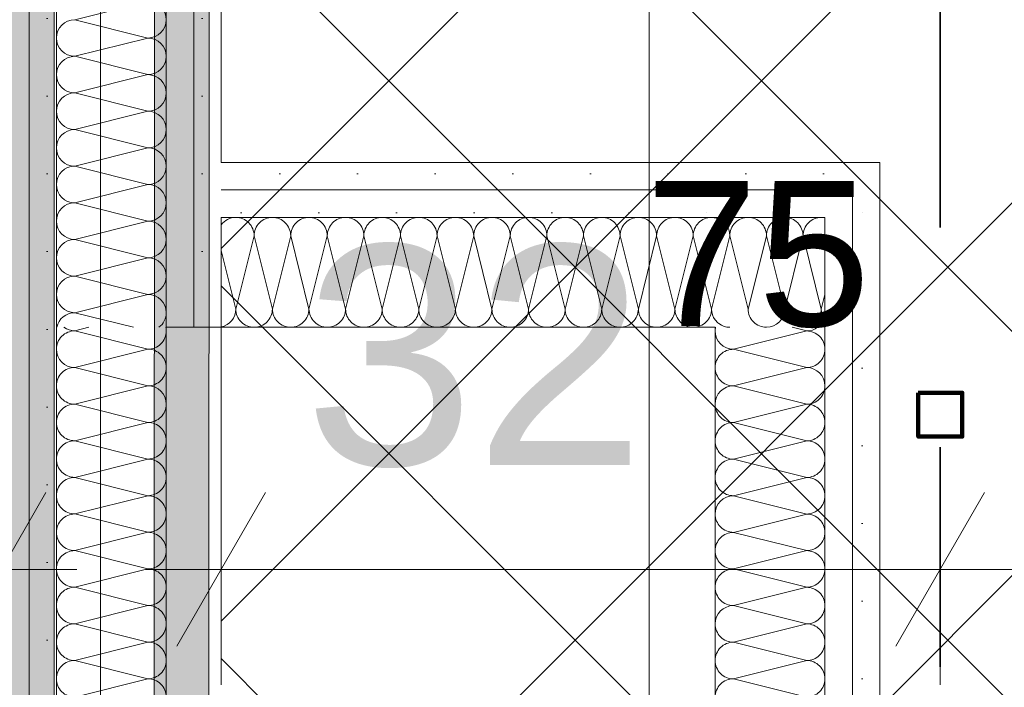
# Model space of a CAD drawing. Header units: metres. Extents: x -3.6 to 84.5, y -11 to 16.8.
# Tile 206 of 256: x 42.343 to 42.792, y 4.221 to 4.525. Entities that reach past the tile are written whole.
import ezdxf

# ---------------------------------------------------------------- set-up
doc = ezdxf.new("R2010")
doc.units = ezdxf.units.M
doc.header["$MEASUREMENT"] = 0
doc.linetypes.add('Achse', pattern=[0.2, 0.1, -0.05, 0, -0.05])
doc.linetypes.add('Punktlinie weit', pattern=[0.060000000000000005, 0.01, -0.05])
for name, color, linetype in [('154 - Bemaßung_ Beschriftung.Ausbau - Deckenspiegel', 7, 'Continuous'), ('305 - Elemente.Linie_ Schraffur - Deckenspiegel', 7, 'Continuous'), ('612 - Struktur.Stahlbau', 7, 'Continuous'), ('Neubau_606 - Struktur.Wand Innen Ausbau', 7, 'Continuous'), ('Neubau_612 - Struktur.Stahlbau', 7, 'Continuous'), ('Neubau_651 - Abdeckung.Decke abgehängt_ bekleidet', 7, 'Continuous'), ('Neubau_653 - Abdeckung.TB Verkofferung', 7, 'Continuous')]:
    doc.layers.add(name, color=color, linetype=linetype)
doc.styles.add('ERSTELLTER_STIL_2', font='txt')
doc.dimstyles.new('ERSTELLTER_STIL__2', dxfattribs={"dimtxt": 0.1, "dimasz": 0.0532, "dimexe": 0.18, "dimexo": 0.0625, "dimgap": 0, "dimtad": 1, "dimzin": 0, "dimdsep": 46, "dimtxsty": 'ERSTELLTER_STIL_2', "dimblk": 'ARROWHEAD_2', "dimblk1": 'ARROWHEAD_2', "dimblk2": 'ARROWHEAD_2', "dimcen": 0.09, "dimse1": 1, "dimse2": 1, "dimclrd": 7, "dimclre": 7, "dimclrt": 7, "dimazin": 0, "dimtfac": 1, "dimtdec": 4, "dimtmove": 2, "dimatfit": 3, "dimfxl": 1, "dimtolj": 1, "dimtzin": 0, "dimarcsym": 0})
doc.dimstyles.new('ERSTELLTER_STIL__3', dxfattribs={"dimtxt": 0.1, "dimasz": 0.0532, "dimexe": 0.18, "dimexo": 0.0625, "dimgap": 0, "dimtad": 1, "dimtih": 1, "dimtoh": 1, "dimzin": 0, "dimdsep": 46, "dimtxsty": 'ERSTELLTER_STIL_2', "dimblk": 'ARROWHEAD_2', "dimblk1": 'ARROWHEAD_2', "dimblk2": 'ARROWHEAD_2', "dimcen": 0.09, "dimse1": 1, "dimse2": 1, "dimclrd": 7, "dimclre": 7, "dimclrt": 7, "dimazin": 0, "dimtfac": 1, "dimtdec": 4, "dimtmove": 0, "dimatfit": 3, "dimfxl": 1, "dimtolj": 1, "dimtzin": 0, "dimarcsym": 0})
pattern_1 = [(45, (0, 0), (-0.01767766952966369, 0.01767766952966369), [0, -0.025])]

# ---------------------------------------------------------------- blocks, each defined once
blk = doc.blocks.new('*X20')
at = {"layer": 'Neubau_606 - Struktur.Wand Innen Ausbau', "color": 7, "linetype": 'Continuous', "lineweight": 5}
for p, q in [((42.40165787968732, 4.533333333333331), (42.36832454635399, 4.524999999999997)), ((42.40165787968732, 4.516666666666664), (42.36832454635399, 4.524999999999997)), ((42.40165787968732, 4.516666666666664), (42.36832454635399, 4.50833333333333)), ((42.40165787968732, 4.499999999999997), (42.36832454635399, 4.50833333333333)), ((42.40165787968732, 4.499999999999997), (42.36832454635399, 4.491666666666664)), ((42.40165787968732, 4.483333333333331), (42.36832454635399, 4.491666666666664)), ((42.40165787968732, 4.483333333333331), (42.36832454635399, 4.474999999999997)), ((42.40165787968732, 4.466666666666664), (42.36832454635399, 4.474999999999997)), ((42.40165787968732, 4.466666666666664), (42.36832454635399, 4.45833333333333)), ((42.40165787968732, 4.449999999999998), (42.36832454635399, 4.45833333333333)), ((42.40165787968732, 4.449999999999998), (42.36832454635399, 4.441666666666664)), ((42.40165787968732, 4.433333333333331), (42.36832454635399, 4.441666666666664)), ((42.40165787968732, 4.433333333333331), (42.36832454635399, 4.424999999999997)), ((42.40165787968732, 4.416666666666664), (42.36832454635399, 4.424999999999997)), ((42.40165787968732, 4.416666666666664), (42.36832454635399, 4.408333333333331)), ((42.40165787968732, 4.399999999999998), (42.36832454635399, 4.408333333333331)), ((42.40165787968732, 4.399999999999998), (42.36832454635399, 4.391666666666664)), ((42.39500449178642, 4.384996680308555), (42.36832454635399, 4.391666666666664))]:
    blk.add_line(p, q, dxfattribs=at)
for centre, radius, start, end in [((42.40165787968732, 4.524999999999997), 0.008333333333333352, 0, 90), ((42.36832454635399, 4.516666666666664), 0.008333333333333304, 90, 180), ((42.40165787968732, 4.524999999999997), 0.008333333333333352, 270, 0), ((42.36832454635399, 4.516666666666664), 0.008333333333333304, 180, 270), ((42.40165787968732, 4.50833333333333), 0.008333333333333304, 0, 90), ((42.36832454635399, 4.499999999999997), 0.008333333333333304, 90, 180), ((42.40165787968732, 4.50833333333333), 0.008333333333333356, 270, 0), ((42.36832454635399, 4.499999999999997), 0.008333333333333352, 180, 270), ((42.40165787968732, 4.491666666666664), 0.00833333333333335, 0, 90), ((42.36832454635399, 4.483333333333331), 0.008333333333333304, 90, 180), ((42.40165787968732, 4.491666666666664), 0.008333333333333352, 270, 0), ((42.36832454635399, 4.483333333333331), 0.008333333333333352, 180, 270), ((42.40165787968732, 4.474999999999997), 0.008333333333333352, 0, 90), ((42.36832454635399, 4.466666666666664), 0.008333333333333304, 90, 180), ((42.40165787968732, 4.474999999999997), 0.008333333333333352, 270, 0), ((42.36832454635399, 4.466666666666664), 0.008333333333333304, 180, 270), ((42.40165787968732, 4.45833333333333), 0.008333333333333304, 0, 90), ((42.36832454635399, 4.449999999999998), 0.008333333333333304, 90, 180), ((42.40165787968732, 4.45833333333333), 0.008333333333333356, 270, 0), ((42.36832454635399, 4.449999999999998), 0.008333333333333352, 180, 270), ((42.40165787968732, 4.441666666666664), 0.00833333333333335, 0, 90), ((42.36832454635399, 4.433333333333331), 0.008333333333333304, 90, 180), ((42.40165787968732, 4.441666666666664), 0.008333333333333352, 270, 0), ((42.36832454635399, 4.433333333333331), 0.008333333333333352, 180, 270), ((42.40165787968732, 4.424999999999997), 0.008333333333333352, 0, 90), ((42.36832454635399, 4.416666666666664), 0.008333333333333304, 90, 180), ((42.40165787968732, 4.424999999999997), 0.008333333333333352, 270, 0), ((42.36832454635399, 4.416666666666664), 0.008333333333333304, 180, 270), ((42.40165787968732, 4.408333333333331), 0.008333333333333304, 0, 90), ((42.36832454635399, 4.399999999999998), 0.008333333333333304, 90, 180), ((42.40165787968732, 4.408333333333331), 0.008333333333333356, 270, 0), ((42.36832454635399, 4.399999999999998), 0.008333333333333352, 180, 270), ((42.40165787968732, 4.391666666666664), 0.00833333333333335, 0, 90), ((42.36832454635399, 4.383333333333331), 0.008333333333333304, 90, 168.4864573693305), ((42.40165787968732, 4.391666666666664), 0.008333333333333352, 306.83190669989, 0)]:
    blk.add_arc(centre, radius, start, end, dxfattribs=at)
blk = doc.blocks.new('*X176')
at = {"layer": 'Neubau_606 - Struktur.Wand Innen Ausbau', "color": 7, "linetype": 'Continuous', "lineweight": 5}
for p, q in [((42.36832432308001, 4.38337568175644), (42.37480824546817, 4.384996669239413)), ((42.36832432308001, 4.38337568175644), (42.40165766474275, 4.375042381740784)), ((42.36832433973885, 4.366709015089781), (42.40165766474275, 4.375042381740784)), ((42.36832433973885, 4.366709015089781), (42.40165768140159, 4.358375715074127)), ((42.36832435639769, 4.350042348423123), (42.40165768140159, 4.358375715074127)), ((42.36832435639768, 4.350042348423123), (42.40165769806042, 4.341709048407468)), ((42.36832437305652, 4.333375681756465), (42.40165769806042, 4.341709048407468)), ((42.36832437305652, 4.333375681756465), (42.40165771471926, 4.325042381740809)), ((42.36832438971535, 4.316709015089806), (42.40165771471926, 4.325042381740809)), ((42.36832438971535, 4.316709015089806), (42.40165773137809, 4.308375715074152)), ((42.36832440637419, 4.300042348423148), (42.40165773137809, 4.308375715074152)), ((42.36832440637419, 4.300042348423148), (42.40165774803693, 4.291709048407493)), ((42.36832442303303, 4.28337568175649), (42.40165774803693, 4.291709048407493)), ((42.36832442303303, 4.28337568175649), (42.40165776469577, 4.275042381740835)), ((42.36832443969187, 4.266709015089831), (42.40165776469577, 4.275042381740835)), ((42.36832443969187, 4.266709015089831), (42.40165778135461, 4.258375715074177)), ((42.36832445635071, 4.250042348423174), (42.40165778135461, 4.258375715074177)), ((42.36832445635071, 4.250042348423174), (42.40165779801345, 4.241709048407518)), ((42.36832447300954, 4.233375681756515), (42.40165779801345, 4.241709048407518)), ((42.36832447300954, 4.233375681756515), (42.40165781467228, 4.22504238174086)), ((42.36832448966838, 4.216709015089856), (42.40165781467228, 4.22504238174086))]:
    blk.add_line(p, q, dxfattribs=at)
for centre, radius, start, end in [((42.36832433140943, 4.37504234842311), 0.008333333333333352, 90.0000572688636, 180.0000572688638), ((42.36832431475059, 4.391709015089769), 0.008333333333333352, 233.656852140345, 270.0000572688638), ((42.40165765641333, 4.383375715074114), 0.00833333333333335, 270.0000572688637, 5.726886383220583e-05), ((42.40165765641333, 4.383375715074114), 0.008333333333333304, 5.726886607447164e-05, 11.21649292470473), ((42.36832433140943, 4.37504234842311), 0.008333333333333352, 180.000057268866, 270.0000572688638), ((42.40165767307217, 4.366709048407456), 0.008333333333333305, 5.726886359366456e-05, 90.00005726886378), ((42.36832434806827, 4.358375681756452), 0.008333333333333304, 90.00005726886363, 180.0000572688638), ((42.40165767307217, 4.366709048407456), 0.008333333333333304, 270.0000572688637, 5.726886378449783e-05), ((42.36832434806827, 4.358375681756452), 0.008333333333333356, 180.0000572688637, 270.0000572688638), ((42.401657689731, 4.350042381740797), 0.008333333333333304, 5.726886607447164e-05, 90.00005726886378), ((42.3683243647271, 4.341709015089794), 0.00833333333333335, 90.0000572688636, 180.0000572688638), ((42.401657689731, 4.350042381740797), 0.008333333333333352, 270.0000572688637, 5.726886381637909e-05), ((42.3683243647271, 4.341709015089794), 0.008333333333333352, 180.0000572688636, 270.0000572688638), ((42.40165770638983, 4.333375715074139), 0.008333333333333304, 5.726886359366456e-05, 90.00005726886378), ((42.36832438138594, 4.325042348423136), 0.008333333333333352, 90.0000572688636, 180.0000572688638), ((42.40165770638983, 4.333375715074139), 0.00833333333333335, 270.0000572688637, 5.726886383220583e-05), ((42.36832438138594, 4.325042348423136), 0.008333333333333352, 180.0000572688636, 270.0000572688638), ((42.40165772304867, 4.316709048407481), 0.008333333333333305, 5.726886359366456e-05, 90.00005726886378), ((42.36832439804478, 4.308375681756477), 0.008333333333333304, 90.00005726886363, 180.0000572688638), ((42.40165772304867, 4.316709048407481), 0.008333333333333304, 270.0000572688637, 5.726886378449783e-05), ((42.36832439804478, 4.308375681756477), 0.008333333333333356, 180.0000572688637, 270.0000572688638), ((42.40165773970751, 4.300042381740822), 0.008333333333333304, 5.726886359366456e-05, 90.00005726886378), ((42.36832441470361, 4.291709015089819), 0.00833333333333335, 90.0000572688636, 180.0000572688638), ((42.40165773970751, 4.300042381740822), 0.008333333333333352, 270.0000572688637, 5.726886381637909e-05), ((42.36832441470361, 4.291709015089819), 0.008333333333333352, 180.0000572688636, 270.0000572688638), ((42.40165775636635, 4.283375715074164), 0.008333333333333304, 5.726886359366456e-05, 90.00005726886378), ((42.36832443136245, 4.275042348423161), 0.008333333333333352, 90.0000572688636, 180.0000572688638), ((42.40165775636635, 4.283375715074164), 0.00833333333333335, 270.0000572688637, 5.726886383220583e-05), ((42.36832443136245, 4.275042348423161), 0.008333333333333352, 180.0000572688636, 270.0000572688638), ((42.40165777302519, 4.266709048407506), 0.008333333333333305, 5.726886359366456e-05, 90.00005726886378), ((42.36832444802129, 4.258375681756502), 0.008333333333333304, 90.00005726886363, 180.0000572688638), ((42.40165777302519, 4.266709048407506), 0.008333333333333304, 270.0000572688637, 5.726886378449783e-05), ((42.36832444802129, 4.258375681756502), 0.008333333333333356, 180.0000572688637, 270.0000572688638), ((42.40165778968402, 4.250042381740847), 0.008333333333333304, 5.726886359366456e-05, 90.00005726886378), ((42.36832446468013, 4.241709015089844), 0.00833333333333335, 90.0000572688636, 180.0000572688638), ((42.40165778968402, 4.250042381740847), 0.008333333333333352, 270.0000572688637, 5.726886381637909e-05), ((42.36832446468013, 4.241709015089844), 0.008333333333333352, 180.0000572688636, 270.0000572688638), ((42.40165780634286, 4.233375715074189), 0.008333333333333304, 5.726886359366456e-05, 90.00005726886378), ((42.36832448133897, 4.225042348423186), 0.008333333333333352, 90.0000572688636, 180.0000572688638), ((42.40165780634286, 4.233375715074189), 0.00833333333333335, 270.0000572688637, 5.726886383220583e-05), ((42.36832448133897, 4.225042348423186), 0.008333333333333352, 180.0000572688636, 270.0000572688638), ((42.4016578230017, 4.216709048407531), 0.008333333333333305, 5.726886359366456e-05, 90.00005726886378)]:
    blk.add_arc(centre, radius, start, end, dxfattribs=at)
blk = doc.blocks.new('*X177')
at = {"layer": 'Neubau_606 - Struktur.Wand Innen Ausbau', "color": 7, "linetype": 'Continuous', "lineweight": 5}
for p, q in [((42.69944516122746, 4.424450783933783), (42.69166502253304, 4.39333017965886)), ((42.70033025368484, 4.425335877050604), (42.7083316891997, 4.393330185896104)), ((42.6869969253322, 4.412002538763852), (42.69166502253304, 4.39333017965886)), ((42.67722294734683, 4.402228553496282), (42.67499835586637, 4.393330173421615)), ((42.70999123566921, 4.399968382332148), (42.7083316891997, 4.393330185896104)), ((42.67366359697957, 4.398669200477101), (42.67499835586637, 4.393330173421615))]:
    blk.add_line(p, q, dxfattribs=at)
for centre, radius, start, end in [((42.70833167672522, 4.426663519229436), 0.008333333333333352, 78.51300447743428, 79.49189743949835), ((42.6833316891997, 4.393330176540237), 0.008333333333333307, 180.0000214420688, 270.0000214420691), ((42.6833316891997, 4.393330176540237), 0.008333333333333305, 270.0000214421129, 2.144206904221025e-05), ((42.69999835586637, 4.393330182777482), 0.008333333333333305, 180.0000214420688, 270.0000214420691), ((42.69999835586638, 4.393330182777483), 0.008333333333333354, 270.0000214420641, 2.144206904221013e-05), ((42.71666502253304, 4.393330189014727), 0.008333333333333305, 180.0000214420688, 216.7882782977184), ((42.66666502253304, 4.393330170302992), 0.008333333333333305, 233.0951692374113, 270.000021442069)]:
    blk.add_arc(centre, radius, start, end, dxfattribs=at)
blk = doc.blocks.new('*X178')
at = {"layer": 'Neubau_606 - Struktur.Wand Innen Ausbau', "color": 7, "linetype": 'Continuous', "lineweight": 5}
for p, q in [((42.66666501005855, 4.426663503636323), (42.65999123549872, 4.399968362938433)), ((42.66666501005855, 4.426663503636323), (42.67366359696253, 4.39866920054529)), ((42.68333167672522, 4.426663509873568), (42.67722294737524, 4.402228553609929)), ((42.68333167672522, 4.426663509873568), (42.68699692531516, 4.412002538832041)), ((42.69999834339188, 4.426663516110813), (42.69944516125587, 4.42445078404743)), ((42.69999834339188, 4.426663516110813), (42.70033025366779, 4.425335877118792))]:
    blk.add_line(p, q, dxfattribs=at)
for centre, radius, start, end in [((42.67499834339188, 4.426663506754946), 0.008333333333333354, 90.00002144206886, 180.000021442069), ((42.67499834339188, 4.426663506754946), 0.008333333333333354, 2.144206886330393e-05, 90.00002144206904), ((42.69166501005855, 4.426663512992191), 0.008333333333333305, 90.00002144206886, 180.000021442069), ((42.69166501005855, 4.426663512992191), 0.008333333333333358, 2.144206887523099e-05, 90.000021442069), ((42.70833167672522, 4.426663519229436), 0.00833333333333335, 90.00002144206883, 180.000021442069), ((42.70833167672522, 4.426663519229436), 0.008333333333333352, 79.49189794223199, 90.00002144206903), ((42.65833167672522, 4.426663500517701), 0.008333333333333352, 2.144206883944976e-05, 78.5130056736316), ((42.66666502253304, 4.393330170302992), 0.008333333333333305, 216.7882763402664, 233.0951688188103)]:
    blk.add_arc(centre, radius, start, end, dxfattribs=at)
blk = doc.blocks.new('*X179')
at = {"layer": 'Neubau_606 - Struktur.Wand Innen Ausbau', "color": 7, "linetype": 'Continuous', "lineweight": 5}
for p, q in [((42.4499983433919, 4.426663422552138), (42.44166502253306, 4.393330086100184)), ((42.4499983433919, 4.426663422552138), (42.45833168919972, 4.393330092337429)), ((42.46666501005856, 4.426663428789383), (42.45833168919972, 4.393330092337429)), ((42.46666501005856, 4.426663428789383), (42.47499835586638, 4.393330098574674)), ((42.48333167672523, 4.426663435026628), (42.47499835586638, 4.393330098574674)), ((42.48333167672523, 4.426663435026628), (42.49166502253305, 4.39333010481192)), ((42.49999834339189, 4.426663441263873), (42.49166502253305, 4.39333010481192)), ((42.49999834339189, 4.426663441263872), (42.50833168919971, 4.393330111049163)), ((42.51666501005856, 4.426663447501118), (42.50833168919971, 4.393330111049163)), ((42.51666501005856, 4.426663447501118), (42.52499835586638, 4.393330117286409)), ((42.53333167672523, 4.426663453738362), (42.52499835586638, 4.393330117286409)), ((42.53333167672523, 4.426663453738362), (42.54166502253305, 4.393330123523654)), ((42.54999834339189, 4.426663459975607), (42.54166502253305, 4.393330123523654)), ((42.54999834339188, 4.426663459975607), (42.5583316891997, 4.393330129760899)), ((42.56666501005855, 4.426663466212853), (42.5583316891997, 4.393330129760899)), ((42.56666501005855, 4.426663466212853), (42.57499835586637, 4.393330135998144)), ((42.58333167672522, 4.426663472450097), (42.57499835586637, 4.393330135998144)), ((42.58333167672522, 4.426663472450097), (42.59166502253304, 4.393330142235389)), ((42.59999834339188, 4.426663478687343), (42.59166502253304, 4.393330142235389)), ((42.59999834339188, 4.426663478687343), (42.6083316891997, 4.393330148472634)), ((42.61666501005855, 4.426663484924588), (42.6083316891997, 4.393330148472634)), ((42.61666501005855, 4.426663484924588), (42.62499835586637, 4.393330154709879)), ((42.63333167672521, 4.426663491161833), (42.62499835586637, 4.393330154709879)), ((42.63333167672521, 4.426663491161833), (42.64166502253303, 4.393330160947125)), ((42.64999834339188, 4.426663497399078), (42.64166502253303, 4.393330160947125)), ((42.64999834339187, 4.426663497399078), (42.65833168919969, 4.393330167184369)), ((42.43499121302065, 4.420025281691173), (42.44166502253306, 4.393330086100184)), ((42.65999123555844, 4.399968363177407), (42.65833168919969, 4.393330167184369))]:
    blk.add_line(p, q, dxfattribs=at)
for centre, radius, start, end in [((42.44166501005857, 4.426663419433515), 0.008333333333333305, 90.00002144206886, 143.2118882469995), ((42.44166501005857, 4.426663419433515), 0.008333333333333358, 2.144206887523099e-05, 90.000021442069), ((42.45833167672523, 4.42666342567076), 0.00833333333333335, 90.00002144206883, 180.000021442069), ((42.45833167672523, 4.42666342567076), 0.008333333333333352, 2.144206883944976e-05, 90.00002144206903), ((42.4749983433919, 4.426663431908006), 0.008333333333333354, 90.00002144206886, 180.000021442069), ((42.4749983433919, 4.426663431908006), 0.008333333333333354, 2.144206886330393e-05, 90.00002144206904), ((42.49166501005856, 4.42666343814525), 0.008333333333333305, 90.00002144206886, 180.000021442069), ((42.49166501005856, 4.42666343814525), 0.008333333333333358, 2.144206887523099e-05, 90.000021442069), ((42.50833167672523, 4.426663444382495), 0.00833333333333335, 90.00002144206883, 180.000021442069), ((42.50833167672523, 4.426663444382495), 0.008333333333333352, 2.144206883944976e-05, 90.00002144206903), ((42.52499834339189, 4.42666345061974), 0.008333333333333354, 90.00002144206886, 180.000021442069), ((42.52499834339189, 4.42666345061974), 0.008333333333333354, 2.144206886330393e-05, 90.00002144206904), ((42.54166501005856, 4.426663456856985), 0.008333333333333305, 90.00002144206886, 180.000021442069), ((42.54166501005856, 4.426663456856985), 0.008333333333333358, 2.144206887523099e-05, 90.000021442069), ((42.55833167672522, 4.42666346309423), 0.00833333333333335, 90.00002144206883, 180.000021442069), ((42.55833167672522, 4.42666346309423), 0.008333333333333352, 2.144206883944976e-05, 90.00002144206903), ((42.57499834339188, 4.426663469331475), 0.008333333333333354, 90.00002144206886, 180.000021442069), ((42.57499834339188, 4.426663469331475), 0.008333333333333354, 2.144206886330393e-05, 90.00002144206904), ((42.59166501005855, 4.42666347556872), 0.008333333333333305, 90.00002144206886, 180.000021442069), ((42.59166501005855, 4.42666347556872), 0.008333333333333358, 2.144206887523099e-05, 90.000021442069), ((42.60833167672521, 4.426663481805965), 0.00833333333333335, 90.00002144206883, 180.000021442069), ((42.60833167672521, 4.426663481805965), 0.008333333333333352, 2.144206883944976e-05, 90.00002144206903), ((42.62499834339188, 4.426663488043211), 0.008333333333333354, 90.00002144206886, 180.000021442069), ((42.62499834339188, 4.426663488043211), 0.008333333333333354, 2.144206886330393e-05, 90.00002144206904), ((42.64166501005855, 4.426663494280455), 0.008333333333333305, 90.00002144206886, 180.000021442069), ((42.64166501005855, 4.426663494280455), 0.008333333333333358, 2.144206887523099e-05, 90.000021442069), ((42.6583316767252, 4.426663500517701), 0.00833333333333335, 90.00002144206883, 180.000021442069), ((42.6583316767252, 4.426663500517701), 0.008333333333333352, 78.51300567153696, 90.00002144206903), ((42.43333168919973, 4.393330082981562), 0.008333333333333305, 281.4868402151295, 2.144206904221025e-05), ((42.44999835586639, 4.393330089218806), 0.008333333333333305, 180.0000214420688, 270.0000214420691), ((42.44999835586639, 4.393330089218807), 0.008333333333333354, 270.0000214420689, 2.144206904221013e-05), ((42.46666502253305, 4.393330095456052), 0.008333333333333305, 180.0000214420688, 270.000021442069), ((42.46666502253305, 4.393330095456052), 0.008333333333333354, 270.0000214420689, 2.144206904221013e-05), ((42.48333168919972, 4.393330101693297), 0.008333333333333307, 180.0000214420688, 270.0000214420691), ((42.48333168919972, 4.393330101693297), 0.008333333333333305, 270.0000214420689, 2.144206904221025e-05), ((42.49999835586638, 4.393330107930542), 0.008333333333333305, 180.0000214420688, 270.0000214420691), ((42.49999835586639, 4.393330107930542), 0.008333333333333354, 270.0000214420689, 2.144206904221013e-05), ((42.51666502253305, 4.393330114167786), 0.008333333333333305, 180.0000214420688, 270.000021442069), ((42.51666502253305, 4.393330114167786), 0.008333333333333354, 270.0000214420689, 2.144206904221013e-05), ((42.53333168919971, 4.393330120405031), 0.008333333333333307, 180.0000214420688, 270.0000214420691), ((42.53333168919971, 4.393330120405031), 0.008333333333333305, 270.0000214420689, 2.144206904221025e-05), ((42.54999835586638, 4.393330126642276), 0.008333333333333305, 180.0000214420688, 270.0000214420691), ((42.54999835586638, 4.393330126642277), 0.008333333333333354, 270.0000214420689, 2.144206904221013e-05), ((42.56666502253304, 4.393330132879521), 0.008333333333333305, 180.0000214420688, 270.000021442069), ((42.56666502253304, 4.393330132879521), 0.008333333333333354, 270.0000214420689, 2.144206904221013e-05), ((42.5833316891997, 4.393330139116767), 0.008333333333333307, 180.0000214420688, 270.0000214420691), ((42.5833316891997, 4.393330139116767), 0.008333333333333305, 270.0000214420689, 2.144206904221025e-05), ((42.59999835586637, 4.393330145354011), 0.008333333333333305, 180.0000214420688, 270.0000214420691), ((42.59999835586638, 4.393330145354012), 0.008333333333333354, 270.0000214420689, 2.144206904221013e-05), ((42.61666502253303, 4.393330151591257), 0.008333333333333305, 180.0000214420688, 270.000021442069), ((42.61666502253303, 4.393330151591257), 0.008333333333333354, 270.0000214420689, 2.144206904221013e-05), ((42.6333316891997, 4.393330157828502), 0.008333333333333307, 180.0000214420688, 270.0000214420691), ((42.6333316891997, 4.393330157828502), 0.008333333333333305, 270.0000214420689, 2.144206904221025e-05), ((42.64999835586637, 4.393330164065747), 0.008333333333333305, 180.0000214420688, 270.0000214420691), ((42.64999835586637, 4.393330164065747), 0.008333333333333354, 270.0000214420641, 2.144206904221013e-05), ((42.66666502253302, 4.393330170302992), 0.008333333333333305, 180.0000214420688, 216.7882772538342)]:
    blk.add_arc(centre, radius, start, end, dxfattribs=at)
blk = doc.blocks.new('*X180')
at = {"layer": 'Neubau_606 - Struktur.Wand Innen Ausbau', "color": 7, "linetype": 'Continuous', "lineweight": 5}
for p, q in [((42.70165790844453, 4.383349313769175), (42.66832457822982, 4.375015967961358)), ((42.70165790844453, 4.383349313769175), (42.69506776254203, 4.384996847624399)), ((42.70165791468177, 4.366682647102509), (42.66832457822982, 4.375015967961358)), ((42.70165791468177, 4.366682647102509), (42.66832458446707, 4.358349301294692)), ((42.70165792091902, 4.350015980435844), (42.66832458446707, 4.358349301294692)), ((42.70165792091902, 4.350015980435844), (42.66832459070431, 4.341682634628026)), ((42.70165792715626, 4.333349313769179), (42.66832459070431, 4.341682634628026)), ((42.70165792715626, 4.333349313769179), (42.66832459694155, 4.325015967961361)), ((42.70165793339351, 4.316682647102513), (42.66832459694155, 4.325015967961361)), ((42.70165793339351, 4.316682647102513), (42.6683246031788, 4.308349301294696)), ((42.70165793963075, 4.300015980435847), (42.6683246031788, 4.308349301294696)), ((42.70165793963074, 4.300015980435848), (42.66832460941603, 4.29168263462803)), ((42.70165794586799, 4.283349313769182), (42.66832460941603, 4.29168263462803)), ((42.70165794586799, 4.283349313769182), (42.66832461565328, 4.275015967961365)), ((42.70165795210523, 4.266682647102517), (42.66832461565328, 4.275015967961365)), ((42.70165795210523, 4.266682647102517), (42.66832462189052, 4.258349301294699)), ((42.70165795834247, 4.250015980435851), (42.66832462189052, 4.258349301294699)), ((42.70165795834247, 4.250015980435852), (42.66832462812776, 4.241682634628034)), ((42.70165796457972, 4.233349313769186), (42.66832462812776, 4.241682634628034)), ((42.70165796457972, 4.233349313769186), (42.66832463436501, 4.225015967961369)), ((42.70165797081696, 4.21668264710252), (42.66832463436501, 4.225015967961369)), ((42.70165797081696, 4.21668264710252), (42.66832464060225, 4.208349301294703)), ((42.7016579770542, 4.200015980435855), (42.66832464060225, 4.208349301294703)), ((42.7016579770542, 4.200015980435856), (42.66832464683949, 4.191682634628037)), ((42.70165798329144, 4.18334931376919), (42.66832464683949, 4.191682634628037)), ((42.70165798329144, 4.18334931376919), (42.66832465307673, 4.175015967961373)), ((42.70165798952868, 4.166682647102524), (42.66832465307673, 4.175015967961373)), ((42.70165798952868, 4.166682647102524), (42.66832465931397, 4.158349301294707)), ((42.70165799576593, 4.150015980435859), (42.66832465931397, 4.158349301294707)), ((42.70165799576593, 4.150015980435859), (42.66832466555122, 4.141682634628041)), ((42.69506785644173, 4.134996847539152), (42.66832466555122, 4.141682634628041))]:
    blk.add_line(p, q, dxfattribs=at)
for centre, radius, start, end in [((42.6683245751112, 4.38334930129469), 0.008333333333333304, 168.5972728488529, 180.00002144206), ((42.6683245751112, 4.38334930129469), 0.008333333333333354, 180.0000214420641, 270.00002144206), ((42.70165790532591, 4.391682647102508), 0.008333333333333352, 270.0000214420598, 306.6501386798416), ((42.70165791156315, 4.375015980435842), 0.008333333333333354, 2.144205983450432e-05, 90.00002144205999), ((42.66832458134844, 4.366682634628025), 0.008333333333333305, 90.00002144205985, 180.00002144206), ((42.70165791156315, 4.375015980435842), 0.008333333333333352, 270.0000214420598, 2.144205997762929e-05), ((42.66832458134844, 4.366682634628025), 0.008333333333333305, 180.0000214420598, 270.00002144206), ((42.7016579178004, 4.358349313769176), 0.008333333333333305, 2.144206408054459e-05, 90.00002144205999), ((42.66832458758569, 4.350015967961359), 0.008333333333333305, 90.00002144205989, 180.0000214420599), ((42.7016579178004, 4.358349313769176), 0.008333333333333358, 270.0000214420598, 2.144205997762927e-05), ((42.66832458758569, 4.350015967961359), 0.008333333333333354, 180.0000214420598, 270.0000214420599), ((42.70165792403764, 4.341682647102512), 0.00833333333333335, 2.144205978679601e-05, 90.00002144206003), ((42.66832459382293, 4.333349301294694), 0.008333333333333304, 90.00002144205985, 180.00002144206), ((42.70165792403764, 4.341682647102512), 0.008333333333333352, 270.0000214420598, 2.144206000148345e-05), ((42.66832459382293, 4.333349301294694), 0.008333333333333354, 180.0000214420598, 270.00002144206), ((42.70165793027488, 4.325015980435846), 0.008333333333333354, 2.144205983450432e-05, 90.00002144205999), ((42.66832460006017, 4.316682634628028), 0.008333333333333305, 90.00002144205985, 180.00002144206), ((42.70165793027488, 4.325015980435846), 0.008333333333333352, 270.0000214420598, 2.144205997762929e-05), ((42.66832460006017, 4.316682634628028), 0.008333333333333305, 180.0000214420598, 270.00002144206), ((42.70165793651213, 4.30834931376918), 0.008333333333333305, 2.144205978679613e-05, 90.00002144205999), ((42.66832460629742, 4.300015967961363), 0.008333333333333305, 90.00002144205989, 180.0000214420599), ((42.70165793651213, 4.30834931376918), 0.008333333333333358, 270.0000214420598, 2.144205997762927e-05), ((42.66832460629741, 4.300015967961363), 0.008333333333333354, 180.0000214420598, 270.0000214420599), ((42.70165794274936, 4.291682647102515), 0.00833333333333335, 2.144205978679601e-05, 90.00002144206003), ((42.66832461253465, 4.283349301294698), 0.008333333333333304, 90.00002144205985, 180.00002144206), ((42.70165794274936, 4.291682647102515), 0.008333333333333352, 270.0000214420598, 2.144206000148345e-05), ((42.66832461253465, 4.283349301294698), 0.008333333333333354, 180.0000214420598, 270.00002144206), ((42.70165794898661, 4.27501598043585), 0.008333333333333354, 2.144205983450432e-05, 90.00002144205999), ((42.6683246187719, 4.266682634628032), 0.008333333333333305, 90.00002144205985, 180.00002144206), ((42.70165794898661, 4.27501598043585), 0.008333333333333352, 270.0000214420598, 2.144205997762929e-05), ((42.6683246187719, 4.266682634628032), 0.008333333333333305, 180.0000214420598, 270.00002144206), ((42.70165795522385, 4.258349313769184), 0.008333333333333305, 2.144205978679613e-05, 90.00002144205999), ((42.66832462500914, 4.250015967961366), 0.008333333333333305, 90.00002144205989, 180.0000214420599), ((42.70165795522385, 4.258349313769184), 0.008333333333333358, 270.0000214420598, 2.144205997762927e-05), ((42.66832462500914, 4.250015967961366), 0.008333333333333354, 180.0000214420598, 270.0000214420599), ((42.70165796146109, 4.241682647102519), 0.00833333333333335, 2.144205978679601e-05, 90.00002144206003), ((42.66832463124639, 4.233349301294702), 0.008333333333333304, 90.00002144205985, 180.00002144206), ((42.70165796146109, 4.241682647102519), 0.008333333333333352, 270.0000214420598, 2.144206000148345e-05), ((42.66832463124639, 4.233349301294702), 0.008333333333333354, 180.0000214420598, 270.00002144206), ((42.70165796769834, 4.225015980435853), 0.008333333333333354, 2.144205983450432e-05, 90.00002144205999), ((42.66832463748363, 4.216682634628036), 0.008333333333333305, 90.00002144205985, 180.00002144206), ((42.70165796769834, 4.225015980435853), 0.008333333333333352, 270.0000214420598, 2.144205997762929e-05), ((42.66832463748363, 4.216682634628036), 0.008333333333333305, 180.0000214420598, 270.00002144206), ((42.70165797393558, 4.208349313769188), 0.008333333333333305, 2.144205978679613e-05, 90.00002144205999), ((42.66832464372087, 4.20001596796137), 0.008333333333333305, 90.00002144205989, 180.0000214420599), ((42.70165797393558, 4.208349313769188), 0.008333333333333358, 270.0000214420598, 2.144205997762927e-05), ((42.66832464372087, 4.20001596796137), 0.008333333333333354, 180.0000214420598, 270.0000214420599), ((42.70165798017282, 4.191682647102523), 0.00833333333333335, 2.144205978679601e-05, 90.00002144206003), ((42.66832464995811, 4.183349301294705), 0.008333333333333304, 90.00002144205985, 180.00002144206), ((42.70165798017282, 4.191682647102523), 0.008333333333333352, 270.0000214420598, 2.144206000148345e-05), ((42.66832464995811, 4.183349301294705), 0.008333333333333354, 180.0000214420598, 270.00002144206), ((42.70165798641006, 4.175015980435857), 0.008333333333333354, 2.144205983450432e-05, 90.00002144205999), ((42.66832465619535, 4.16668263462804), 0.008333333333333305, 90.00002144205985, 180.00002144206), ((42.70165798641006, 4.175015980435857), 0.008333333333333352, 270.0000214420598, 2.144205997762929e-05), ((42.66832465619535, 4.16668263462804), 0.008333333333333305, 180.0000214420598, 270.00002144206), ((42.70165799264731, 4.158349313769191), 0.008333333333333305, 2.144205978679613e-05, 90.00002144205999), ((42.6683246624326, 4.150015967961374), 0.008333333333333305, 90.00002144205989, 180.0000214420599), ((42.70165799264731, 4.158349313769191), 0.008333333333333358, 270.0000214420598, 2.144205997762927e-05), ((42.6683246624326, 4.150015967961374), 0.008333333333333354, 180.0000214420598, 270.0000214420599), ((42.70165799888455, 4.141682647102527), 0.00833333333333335, 2.144205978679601e-05, 90.00002144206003), ((42.66832466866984, 4.133349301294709), 0.008333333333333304, 90.00002144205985, 168.5972734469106), ((42.70165799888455, 4.141682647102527), 0.008333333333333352, 306.6501376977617, 2.144206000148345e-05)]:
    blk.add_arc(centre, radius, start, end, dxfattribs=at)
blk = doc.blocks.new('*D191')
at = {"layer": '154 - Bemaßung_ Beschriftung.Ausbau - Deckenspiegel', "color": 7, "linetype": 'Continuous', "lineweight": 5}
for p, q in [((42.43499121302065, 4.222350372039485), (42.43499121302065, 4.327350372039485)), ((42.76249016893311, 4.222350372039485), (42.76249016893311, 4.327350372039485)), ((42.45519846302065, 4.309850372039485), (42.41478396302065, 4.239850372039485)), ((42.7826974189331, 4.309850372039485), (42.74228291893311, 4.239850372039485)), ((42.40076121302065, 4.274850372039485), (42.43499121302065, 4.274850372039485)), ((42.43499121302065, 4.274850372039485), (42.76249016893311, 4.274850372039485))]:
    blk.add_line(p, q, dxfattribs=at)
at = {"layer": '154 - Bemaßung_ Beschriftung.Ausbau - Deckenspiegel', "color": 7, "lineweight": 5, "insert": (42.47277018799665, 4.293136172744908), "char_height": 0.1, "attachment_point": 7, "style": 'ERSTELLTER_STIL_2'}
blk.add_mtext('\\A1;{\\pql;\\fArial|b0|i0|c0|p38;32\\fArial|b0|i0|c0|p38;\\A1{\\H.66x;\\S75^  ;}}', dxfattribs=at)
blk = doc.blocks.new('ARROWHEAD_2')
at = {"color": 0, "linetype": 'Continuous', "lineweight": 0}
for p, q in [((-0.3781315, -0.655), (0.3781315, 0.655)), ((0, 0), (-1, 0))]:
    blk.add_line(p, q, dxfattribs=at)
blk = doc.blocks.new('*D192')
at = {"layer": '154 - Bemaßung_ Beschriftung.Ausbau - Deckenspiegel', "color": 7, "linetype": 'Continuous', "lineweight": 5}
for p, q in [((42.76249016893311, 4.222350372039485), (42.76249016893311, 4.327350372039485)), ((43.36249016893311, 4.222350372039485), (43.36249016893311, 4.327350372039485)), ((42.7826974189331, 4.309850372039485), (42.74228291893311, 4.239850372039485)), ((43.38269741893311, 4.309850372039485), (43.34228291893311, 4.239850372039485)), ((42.76249016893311, 4.274850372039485), (43.36249016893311, 4.274850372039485))]:
    blk.add_line(p, q, dxfattribs=at)
at = {"layer": '154 - Bemaßung_ Beschriftung.Ausbau - Deckenspiegel', "color": 7, "lineweight": 5, "insert": (42.98660417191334, 4.294850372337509), "char_height": 0.1, "attachment_point": 7, "style": 'ERSTELLTER_STIL_2'}
blk.add_mtext('\\A1;{\\pql;\\fArial|b0|i0|c0|p38;60}', dxfattribs=at)
blk = doc.blocks.new('*D200')
at = {"layer": '154 - Bemaßung_ Beschriftung.Ausbau - Deckenspiegel', "color": 7, "linetype": 'Continuous', "lineweight": 5}
for p, q in [((42.91603139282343, 4.665204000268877), (42.98603139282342, 4.624789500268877)), ((43.00353139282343, 4.644996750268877), (42.89853139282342, 4.644996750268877)), ((42.95103139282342, 4.159997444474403), (42.95103139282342, 4.644996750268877)), ((42.91603139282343, 4.180204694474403), (42.98603139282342, 4.139790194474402)), ((43.00353139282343, 4.159997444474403), (42.89853139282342, 4.159997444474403)), ((42.95103139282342, 4.125767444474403), (42.95103139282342, 4.159997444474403))]:
    blk.add_line(p, q, dxfattribs=at)
at = {"layer": '154 - Bemaßung_ Beschriftung.Ausbau - Deckenspiegel', "color": 7, "lineweight": 5, "insert": (42.93267702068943, 4.392932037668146), "char_height": 0.1, "attachment_point": 7, "rotation": 90, "style": 'ERSTELLTER_STIL_2'}
blk.add_mtext('\\A1;{\\pql;\\fArial|b0|i0|c0|p38;48\\fArial|b0|i0|c0|p38;\\A1{\\H.66x;\\S5^  ;}}', dxfattribs=at)
blk = doc.blocks.new('*D342')
at = {"layer": '154 - Bemaßung_ Beschriftung.Ausbau - Deckenspiegel', "color": 7, "linetype": 'Continuous', "lineweight": 5}
for p, q in [((41.98749016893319, 4.222350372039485), (41.98749016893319, 4.327350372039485)), ((42.33499016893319, 4.222350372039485), (42.33499016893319, 4.327350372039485)), ((42.00769741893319, 4.309850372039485), (41.96728291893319, 4.239850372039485)), ((42.31478291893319, 4.239850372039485), (42.35519741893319, 4.309850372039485)), ((41.98749016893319, 4.274850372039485), (42.33499016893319, 4.274850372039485)), ((42.33499016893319, 4.274850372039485), (42.36922016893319, 4.274850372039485))]:
    blk.add_line(p, q, dxfattribs=at)
at = {"layer": '154 - Bemaßung_ Beschriftung.Ausbau - Deckenspiegel', "color": 7, "lineweight": 5, "insert": (42.03526966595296, 4.293136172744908), "char_height": 0.1, "attachment_point": 7, "style": 'ERSTELLTER_STIL_2'}
blk.add_mtext('\\A1;{\\pql;\\fArial|b0|i0|c0|p38;34\\fArial|b0|i0|c0|p38;\\A1{\\H.66x;\\S75^  ;}}', dxfattribs=at)

msp = doc.modelspace()

# ---------------------------------------------------------------- hatches: boundary and pattern name
at = {"layer": '612 - Struktur.Stahlbau', "linetype": 'Continuous', "lineweight": 0, "true_color": 0x30307f}
msp.add_hatch(color=177, dxfattribs=at).paths.add_polyline_path([(42.21900000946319, 5.189982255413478), (42.35900000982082, 5.189982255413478), (42.35900000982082, 0.7099821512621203), (42.21900000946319, 0.7099821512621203)])
at = {"layer": 'Neubau_606 - Struktur.Wand Innen Ausbau', "linetype": 'Continuous', "lineweight": 0, "true_color": 0x000000}
h = msp.add_hatch(dxfattribs=at)
h.set_pattern_fill('Gips_0001', color=18, style=0, pattern_type=2)
h.set_pattern_definition(pattern_1)
h.paths.add_polyline_path([(42.33499121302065, 5.760000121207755), (42.33499121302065, 4.384996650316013), (42.34749121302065, 4.384996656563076), (42.34749121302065, 5.760000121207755)])
h = msp.add_hatch(dxfattribs=at)
h.set_pattern_fill('Gips_0001', color=18, style=0, pattern_type=2)
h.set_pattern_definition(pattern_1)
h.paths.add_polyline_path([(42.34749121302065, 5.760000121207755), (42.34749121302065, 4.384996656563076), (42.35999121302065, 4.38499666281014), (42.35999121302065, 5.760000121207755)])
h = msp.add_hatch(dxfattribs=at)
h.set_pattern_fill('Gips_0001', color=18, style=0, pattern_type=2)
h.set_pattern_definition(pattern_1)
h.paths.add_polyline_path([(42.42249121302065, 4.384996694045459), (42.42249121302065, 5.760000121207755), (42.40999121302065, 5.760000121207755), (42.40999121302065, 4.384996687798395)])
h = msp.add_hatch(dxfattribs=at)
h.set_pattern_fill('Gips_0001', color=18, style=0, pattern_type=2)
h.set_pattern_definition(pattern_1)
h.paths.add_polyline_path([(42.43499121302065, 4.384996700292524), (42.43499121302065, 5.760000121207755), (42.42249121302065, 5.760000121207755), (42.42249121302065, 4.384996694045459)])
h = msp.add_hatch(dxfattribs=at)
h.set_pattern_fill('Gips_0001', color=18, style=0, pattern_type=2)
h.set_pattern_definition(pattern_1)
h.paths.add_polyline_path([(42.43499121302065, 4.459996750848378), (42.43499121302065, 4.447496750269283), (42.72249121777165, 4.447496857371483), (42.72249121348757, 4.459996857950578)])
h = msp.add_hatch(dxfattribs=at)
h.set_pattern_fill('Gips_0001', color=18, style=0, pattern_type=2)
h.set_pattern_definition(pattern_1)
h.paths.add_polyline_path([(42.72249121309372, 4.459996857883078), (42.72249121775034, 4.447496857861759), (42.73499121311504, 4.459996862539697)])
h = msp.add_hatch(dxfattribs=at)
h.set_pattern_fill('Gips_0001', color=18, style=0, pattern_type=2)
h.set_pattern_definition(pattern_1)
h.paths.add_polyline_path([(42.72249121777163, 4.447496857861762), (42.73499121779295, 4.447496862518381), (42.73499121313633, 4.459996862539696)])
h = msp.add_hatch(dxfattribs=at)
h.set_pattern_fill('Gips_0001', color=18, style=0, pattern_type=2)
h.set_pattern_definition(pattern_1)
h.paths.add_polyline_path([(42.43499121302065, 4.44749675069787), (42.43499121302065, 4.434996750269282), (42.70999122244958, 4.434996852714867), (42.70999121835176, 4.447496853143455)])
h = msp.add_hatch(dxfattribs=at)
h.set_pattern_fill('Gips_0001', color=18, style=0, pattern_type=2)
h.set_pattern_definition(pattern_1)
h.paths.add_polyline_path([(42.70999121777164, 4.447496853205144), (42.70999122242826, 4.434996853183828), (42.72249121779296, 4.447496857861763)])
h = msp.add_hatch(dxfattribs=at)
h.set_pattern_fill('Gips_0001', color=18, style=0, pattern_type=2)
h.set_pattern_definition(pattern_1)
h.paths.add_polyline_path([(42.70999122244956, 4.434996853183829), (42.72249122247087, 4.434996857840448), (42.72249121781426, 4.447496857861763)])
h = msp.add_hatch(dxfattribs=at)
h.set_pattern_fill('Gips_0001', color=18, style=0, pattern_type=2)
h.set_pattern_definition(pattern_1)
h.paths.add_polyline_path([(42.72249121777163, 4.447496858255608), (42.72249132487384, 4.159996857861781), (42.73499132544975, 4.159996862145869), (42.73499121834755, 4.447496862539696)])
h = msp.add_hatch(dxfattribs=at)
h.set_pattern_fill('Gips_0001', color=18, style=0, pattern_type=2)
h.set_pattern_definition(pattern_1)
h.paths.add_polyline_path([(42.70999122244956, 4.434996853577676), (42.70999132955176, 4.147496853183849), (42.72249133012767, 4.147496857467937), (42.72249122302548, 4.434996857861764)])
h = msp.add_hatch(dxfattribs=at)
h.set_pattern_fill('Gips_0001', color=18, style=0, pattern_type=2)
h.set_pattern_definition(pattern_1)
h.paths.add_polyline_path([(42.34749164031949, 3.73249709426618), (42.34749098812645, 4.384996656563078), (42.33499098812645, 4.384996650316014), (42.33499164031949, 3.732497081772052)])
h = msp.add_hatch(dxfattribs=at)
h.set_pattern_fill('Gips_0001', color=18, style=0, pattern_type=2)
h.set_pattern_definition(pattern_1)
h.paths.add_polyline_path([(42.35999162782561, 3.744996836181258), (42.35999098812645, 4.384996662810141), (42.34749098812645, 4.384996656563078), (42.34749162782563, 3.744996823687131)])
at = {"layer": 'Neubau_651 - Abdeckung.Decke abgehängt_ bekleidet', "linetype": 'Continuous', "lineweight": 13, "true_color": 0xffbfbf}
h = msp.add_hatch(dxfattribs=at)
h.set_pattern_fill('Raster_20x20_Diagonal_0001', color=254, style=0, pattern_type=2)
h.set_pattern_definition([(45, (0, 0), (-0.08485281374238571, 0.08485281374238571), []), (135, (0, 0), (0.08485281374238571, 0.08485281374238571), [])])
h.paths.add_polyline_path([(42.43499016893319, 4.159997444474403), (44.28999060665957, 4.159997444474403), (44.28999060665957, 5.130482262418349), (42.43499016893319, 5.130482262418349)])
at = {"layer": 'Neubau_653 - Abdeckung.TB Verkofferung', "linetype": 'Continuous', "lineweight": 0, "true_color": 0x000000}
h = msp.add_hatch(dxfattribs=at)
h.set_pattern_fill('Gips_0001', color=18, style=0, pattern_type=2)
h.set_pattern_definition(pattern_1)
h.paths.add_polyline_path([(42.40248354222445, 0.749482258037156), (42.42748354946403, 0.749482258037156), (42.42997500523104, 5.189968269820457), (42.40497499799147, 5.189982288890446)])

# ---------------------------------------------------------------- linework, layer by layer
at = {"layer": '305 - Elemente.Linie_ Schraffur - Deckenspiegel', "color": 7, "linetype": 'Continuous', "lineweight": 9}
for p, q in [((42.38000000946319, 4.744999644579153), (42.38000000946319, 4.164999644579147)), ((42.63000000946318, 4.164999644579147), (42.63000000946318, 4.744999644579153))]:
    msp.add_line(p, q, dxfattribs=at)
at = {"layer": 'Neubau_606 - Struktur.Wand Innen Ausbau', "color": 1, "linetype": 'Continuous', "lineweight": 5}
for p, q in [((42.34749121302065, 5.760000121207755), (42.34749121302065, 4.384996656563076)), ((42.35999121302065, 5.760000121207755), (42.35999121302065, 4.38499666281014)), ((42.40999121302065, 4.384996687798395), (42.40999121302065, 5.760000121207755)), ((42.42249121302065, 4.384996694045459), (42.42249121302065, 5.760000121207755)), ((42.70999121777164, 4.447496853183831), (42.43499121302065, 4.447496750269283)), ((42.72249121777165, 4.447496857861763), (42.70999121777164, 4.447496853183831)), ((42.72249122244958, 4.434996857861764), (42.72249121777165, 4.447496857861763)), ((42.65999122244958, 4.434996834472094), (42.43499121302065, 4.434996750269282)), ((42.70999122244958, 4.434996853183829), (42.65999122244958, 4.434996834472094)), ((42.7099912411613, 4.384996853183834), (42.70999122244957, 4.434996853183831)), ((42.7099912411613, 4.384996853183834), (42.70999122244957, 4.434996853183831)), ((42.722491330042, 4.147496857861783), (42.72249122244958, 4.434996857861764)), ((42.34749098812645, 4.384996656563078), (42.34749162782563, 3.744996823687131)), ((42.35999098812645, 4.384996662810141), (42.35999157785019, 3.79499575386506)), ((42.70999133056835, 4.14749685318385), (42.7099912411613, 4.384996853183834))]:
    msp.add_line(p, q, dxfattribs=at)
at = {"layer": 'Neubau_606 - Struktur.Wand Innen Ausbau', "color": 1, "linetype": 'Continuous', "lineweight": 5, "flags": 128}
for points in [[(42.43499121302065, 4.459996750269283), (42.43499121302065, 5.760000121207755)], [(42.73499121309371, 4.459996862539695), (42.43499121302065, 4.459996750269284)], [(42.7349912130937, 4.459996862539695), (42.73499121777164, 4.447496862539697)], [(42.73499132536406, 4.159996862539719), (42.73499121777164, 4.447496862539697)], [(42.43499121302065, 4.434996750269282), (42.43499121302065, 4.384996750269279)], [(42.43499121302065, 4.384996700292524), (42.43499121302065, 4.434996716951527)], [(42.40999098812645, 4.384996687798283), (42.43499121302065, 4.384996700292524)], [(42.40999157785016, 3.794995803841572), (42.40999098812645, 4.384996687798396)], [(42.43499121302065, 4.384996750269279), (42.65999124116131, 4.384996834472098)], [(42.65999124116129, 4.384996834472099), (42.65999133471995, 4.134996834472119)]]:
    msp.add_lwpolyline(points, dxfattribs=at)
at = {"layer": 'Neubau_612 - Struktur.Stahlbau', "color": 1, "linetype": 'Continuous', "lineweight": 13}
msp.add_line((42.35900000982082, 0.7099821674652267), (42.35900000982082, 5.189982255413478), dxfattribs=at)
at = {"layer": 'Neubau_651 - Abdeckung.Decke abgehängt_ bekleidet', "color": 1, "linetype": 'Achse', "lineweight": 35}
msp.add_line((42.76249016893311, 5.130482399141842), (42.76249016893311, 4.159996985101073), dxfattribs=at)
at = {"layer": 'Neubau_651 - Abdeckung.Decke abgehängt_ bekleidet', "color": 1, "linetype": 'Punktlinie weit', "lineweight": 13, "flags": 128}
msp.add_lwpolyline([(42.43499016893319, 4.159997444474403), (44.28999060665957, 4.159997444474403), (44.28999060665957, 5.130482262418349), (42.43499016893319, 5.130482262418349)], close=True, dxfattribs=at)
at = {"layer": 'Neubau_651 - Abdeckung.Decke abgehängt_ bekleidet', "color": 1, "linetype": 'Continuous', "lineweight": 100, "flags": 128}
msp.add_lwpolyline([(42.75249016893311, 4.355239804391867), (42.7724901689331, 4.355239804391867), (42.7724901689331, 4.335239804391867), (42.75249016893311, 4.335239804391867)], close=True, dxfattribs=at)
at = {"layer": 'Neubau_653 - Abdeckung.TB Verkofferung', "color": 1, "linetype": 'Continuous', "lineweight": 5}
for p, q in [((42.40497499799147, 5.189982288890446), (42.40248354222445, 0.749482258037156)), ((42.42997500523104, 5.189968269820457), (42.42748354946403, 0.749482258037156))]:
    msp.add_line(p, q, dxfattribs=at)
at = {"layer": 'Neubau_653 - Abdeckung.TB Verkofferung', "color": 1, "linetype": 'Continuous', "lineweight": 9}
msp.add_line((42.42748354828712, 0.7494822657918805), (42.42997498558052, 5.189968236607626), dxfattribs=at)

# ---------------------------------------------------------------- block references
at = {"layer": 'Neubau_606 - Struktur.Wand Innen Ausbau', "color": 1, "lineweight": 13}
for name in ['*X20', '*X179', '*X178', '*X177', '*X176', '*X180']:
    msp.add_blockref(name, (0, 0), dxfattribs=at)

# ---------------------------------------------------------------- dimensions: what is measured, and where the dimension line sits
at = {"layer": '154 - Bemaßung_ Beschriftung.Ausbau - Deckenspiegel', "color": 7, "linetype": 'Continuous', "lineweight": 5}
for base, p1, p2, picture, middle in [((42.33499016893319, 4.274850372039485), (41.98749016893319, 5.13048226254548), (42.33499016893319, 5.130482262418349), '*D342', (42.2846816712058, 4.344850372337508)), ((42.76249016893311, 4.274850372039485), (42.43499121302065, 4.459996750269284), (42.76249016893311, 5.130482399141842), '*D191', (42.72218219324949, 4.344850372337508)), ((43.36249016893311, 4.274850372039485), (42.76249016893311, 5.130482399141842), (43.36249016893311, 5.130482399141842), '*D192', (43.06283967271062, 4.344850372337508))]:
    dim = msp.add_linear_dim(base=base, p1=p1, p2=p2, dimstyle='ERSTELLTER_STIL__3', dxfattribs=at)
    dim.commit()
    dim.dimension.update_dxf_attribs({"geometry": picture, "text_midpoint": middle, "dimtype": 160})
dim = msp.add_linear_dim(base=(42.95103139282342, 4.644996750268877), p1=(42.43499016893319, 4.159997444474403), p2=(42.43499016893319, 4.644996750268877), angle=90, dimstyle='ERSTELLTER_STIL__2', dxfattribs=at)
dim.commit()
dim.dimension.update_dxf_attribs({"geometry": '*D200', "text_midpoint": (42.8810313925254, 4.604226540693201), "dimtype": 160, "text_rotation": 90})

doc.saveas('drawing.dxf')
